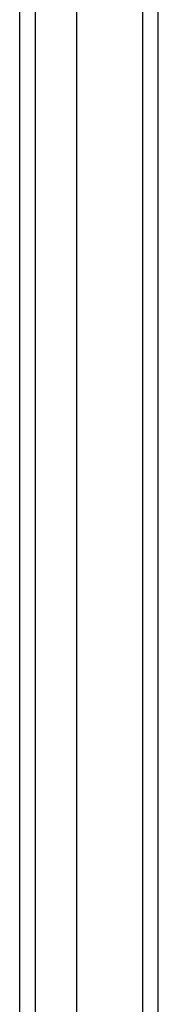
# Model space of a CAD drawing. Header units: inches. Extents: x 20 to 233, y 20 to 138.
# Tile 51 of 109: x 139.292 to 140.158, y 86.315 to 92.479. Entities that reach past the tile are written whole.
import ezdxf

# ---------------------------------------------------------------- set-up
doc = ezdxf.new("R2010")
doc.units = ezdxf.units.IN
doc.header["$MEASUREMENT"] = 0
doc.layers.add('Visible Edges(ANSI)', color=7, linetype='Continuous', lineweight=25)
doc.layers.add('Visible Tangent Edges(ANSI)', color=7, linetype='Continuous', lineweight=25)

msp = doc.modelspace()

# ---------------------------------------------------------------- linework, layer by layer
at = {"layer": 'Visible Edges(ANSI)'}
for p, q in [((140.158, 56.9053), (140.158, 104.7073)), ((139.6462, 104.0976), (139.6462, 57.5149)), ((139.2918, 57.7034), (139.2918, 103.9091))]:
    msp.add_line(p, q, dxfattribs=at)
at = {"layer": 'Visible Tangent Edges(ANSI)'}
for p, q in [((140.059, 104.7073), (140.059, 56.9053)), ((139.3908, 57.5734), (139.3908, 104.0391))]:
    msp.add_line(p, q, dxfattribs=at)

doc.saveas('drawing.dxf')
